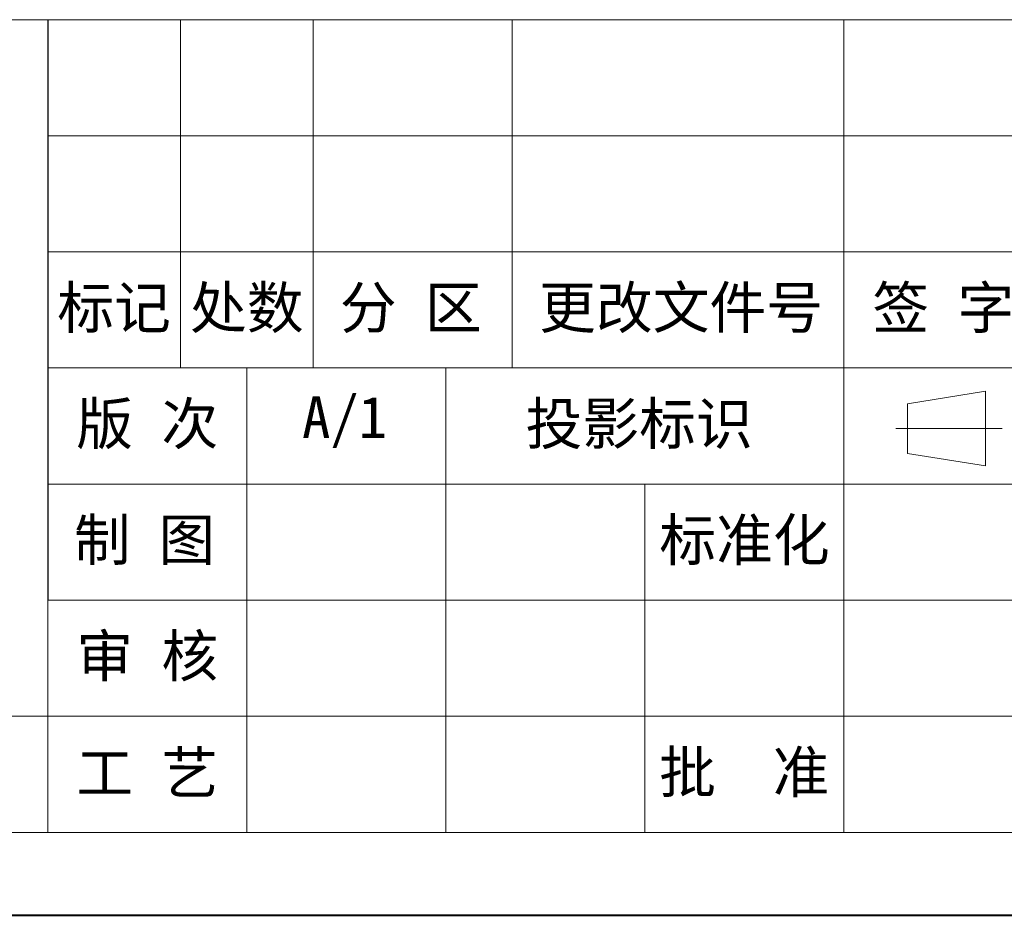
# Model space of a CAD drawing. Header units: millimetres. Extents: x -976 to 1106, y 28 to 1486.
# Tile 12 of 51: x 170 to 461, y 28 to 293. Entities that reach past the tile are written whole.
import ezdxf

# ---------------------------------------------------------------- set-up
doc = ezdxf.new("R2010")
doc.units = ezdxf.units.MM
doc.layers.add('标注线', color=7, linetype='Continuous', lineweight=15)
doc.styles.add('样式 6', font='仿宋_GB2312.ttf')

msp = doc.modelspace()

# ---------------------------------------------------------------- linework, layer by layer
at = {"color": 7, "lineweight": 13}
for p, q in [((-37.862, 292.704), (1062.053, 292.704)), ((178.252, 52.114), (178.252, 292.704)), ((-852.849, 52.114), (178.252, 52.114)), ((178.252, 52.114), (1062.053, 52.114))]:
    msp.add_line(p, q, dxfattribs=at)
at = {"color": 7}
msp.add_line((178.252, 292.704), (178.252, 120.854), dxfattribs=at)
at = {"color": 7, "lineweight": 15}
for p, q in [((217.532, 292.704), (217.532, 189.594)), ((256.812, 292.704), (256.812, 189.594)), ((315.732, 292.704), (315.732, 189.594)), ((413.932, 292.704), (413.932, 189.594)), ((178.252, 258.334), (531.772, 258.334)), ((178.252, 223.964), (531.772, 223.964)), ((178.252, 189.594), (531.772, 189.594)), ((237.172, 189.594), (237.172, 52.114)), ((296.092, 189.594), (296.092, 52.114)), ((413.932, 189.594), (413.932, 52.114)), ((432.784, 179.015), (455.923, 182.697)), ((455.923, 160.602), (455.923, 182.697)), ((432.784, 179.015), (432.784, 164.284)), ((460.823, 171.649), (429.382, 171.649)), ((432.784, 164.284), (455.923, 160.602)), ((178.252, 155.224), (762.542, 155.224)), ((355.012, 155.224), (355.012, 52.114)), ((178.252, 120.854), (531.772, 120.854)), ((-852.849, 86.484), (178.252, 86.484)), ((178.252, 86.484), (531.772, 86.484))]:
    msp.add_line(p, q, dxfattribs=at)
at = {"color": 7, "lineweight": 40}
msp.add_line((-975.599, 27.564), (1086.603, 27.564), dxfattribs=at)

# ---------------------------------------------------------------- texts
at = {"layer": '标注线', "color": 7, "lineweight": 18, "attachment_point": 5, "style": '样式 6'}
for s, insert, char_height, width in [('标记', (197.892, 206.779), 12.3269, 39.28003), ('处数', (237.172, 206.779), 12.3269, 39.28003), ('分 区', (285.745, 206.779), 12.3269, 57.45309), ('更改文件号', (365.751, 206.779), 12.3269, 101.65302), ('签 字', (443.392, 206.779), 12.3269, 58.92005), ('版 次', (207.712, 172.409), 12.3269, 58.92005), ('A/1', (266.121, 173.527), 12.3269, 39.28003), ('投影标识', (353.352, 172.409), 12.3269, 72.04267), ('{\\H0.9943x;制 图}', (206.906, 138.039), 12.32691, 57.30832), ('标准化', (384.531, 138.039), 12.3269, 79.67691), ('审 核', (207.712, 103.669), 12.3269, 58.92005), ('工 艺', (207.712, 69.299), 12.3269, 58.92005), ('批  准', (384.472, 69.299), 12.3269, 58.92005)]:
    msp.add_mtext(s, dxfattribs=dict(at, insert=insert, char_height=char_height, width=width))

doc.saveas('drawing.dxf')
